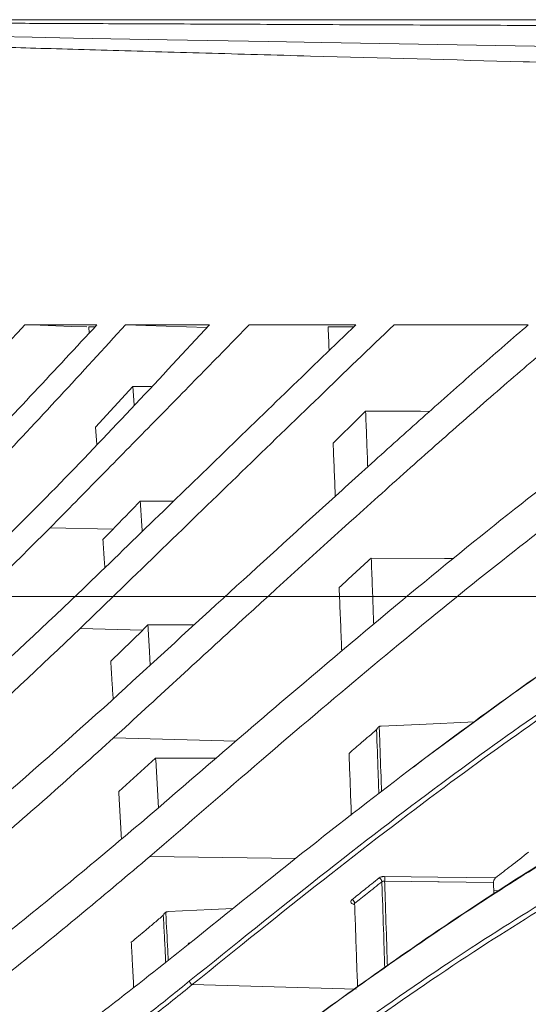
# Model space of a CAD drawing. Header units: millimetres. Extents: x 0 to 1118, y 0 to 864.
# Tile 35 of 256: x 222.52 to 230.12, y 127.02 to 141.75. Entities that reach past the tile are written whole.
import ezdxf

# ---------------------------------------------------------------- set-up
doc = ezdxf.new("R2010")
doc.units = ezdxf.units.MM
doc.styles.add('SLDTEXTSTYLE3', font='TXT', dxfattribs={"width": 0.605})
doc.dimstyles.new('SLDDIMSTYLE1', dxfattribs={"dimtxt": 3.175, "dimasz": 3.302, "dimexe": 0, "dimexo": 0.0625, "dimgap": 0.79375, "dimtad": 0, "dimtih": 1, "dimtoh": 1, "dimdec": 1, "dimlfac": 4, "dimrnd": 1e-09, "dimzin": 4, "dimdsep": 46, "dimtxsty": 'SLDTEXTSTYLE3', "dimsah": 1, "dimcen": 0.09, "dimadec": 0, "dimazin": 1, "dimtfac": 1, "dimtofl": 0, "dimtmove": 0, "dimatfit": 3, "dimfxl": 1, "dimfrac": 2, "dimtolj": 1, "dimtzin": 12, "dimarcsym": 0})

# ---------------------------------------------------------------- blocks, each defined once
blk = doc.blocks.new('_D_2')
at = {"color": 7, "linetype": 'Continuous', "lineweight": 0}
for p, q in [((261.226, 133.123), (154.079, 133.123)), ((155.679, 133.123), (155.679, 107.56)), ((155.679, 77.123), (155.679, 102.687)), ((261.226, 77.123), (154.079, 77.123))]:
    blk.add_line(p, q, dxfattribs=at)
for points in [[(155.679, 133.123), (155.171, 129.821), (156.187, 129.821)], [(155.679, 77.123), (156.187, 80.425), (155.171, 80.425)]]:
    blk.add_solid(points, dxfattribs=at)
at = {"color": 7, "linetype": 'Continuous', "lineweight": 0, "insert": (150.221, 106.78), "char_height": 3.175, "attachment_point": 1, "style": 'SLDTEXTSTYLE3'}
blk.add_mtext('224.0', dxfattribs=at)

msp = doc.modelspace()

# ---------------------------------------------------------------- linework, layer by layer
at = {"color": 7, "linetype": 'Continuous', "lineweight": 15}
for p, q in [((223.555, 137.061), (223.548, 137.154)), ((224.099, 137.186), (225.314, 137.144)), ((223.651, 135.654), (224.21, 136.261)), ((224.484, 136.263), (224.21, 136.261)), ((224.228, 135.991), (224.21, 136.261)), ((223.668, 135.397), (223.651, 135.654)), ((224.821, 134.551), (224.319, 134.549)), ((223.762, 133.977), (223.913, 134.132)), ((225.125, 132.698), (224.433, 132.698)), ((223.879, 132.158), (224.356, 132.621)), ((223.998, 130.205), (224.55, 130.707)), ((229.603, 128.847), (229.609, 128.68)), ((229.607, 128.725), (229.675, 128.722))]:
    msp.add_line(p, q, dxfattribs=at)
at = {"color": 9, "linetype": 'Continuous', "lineweight": 0}
for p, q in [((223.913, 134.132), (222.972, 134.152)), ((224.356, 132.621), (223.42, 132.643)), ((225.752, 130.961), (223.92, 131.008)), ((224.464, 129.236), (226.645, 129.207)), ((225.098, 127.319), (227.547, 127.25))]:
    msp.add_line(p, q, dxfattribs=at)
at = {"color": 9, "linetype": 'Continuous', "lineweight": 0, "flags": 128}
for points in [[(220.955, 141.523), (220.967, 141.521), (221.105, 141.517), (221.356, 141.511), (221.712, 141.504), (222.163, 141.495), (222.705, 141.485), (223.322, 141.474), (224.72, 141.448), (226.245, 141.421), (227.037, 141.407), (230.217, 141.353), (231.735, 141.328), (233.162, 141.303), (234.466, 141.279), (235.622, 141.256), (236.603, 141.231), (237.372, 141.206), (237.89, 141.178), (238.043, 141.162), (238.097, 141.145), (238.097, 141.145), (238.097, 141.145)], [(227.974, 128.936), (228.373, 128.932), (228.772, 128.927), (229.203, 128.922), (229.635, 128.917)], [(229.603, 128.847), (229.196, 128.852), (228.789, 128.856), (228.772, 128.857), (228.373, 128.861), (227.974, 128.866)]]:
    msp.add_lwpolyline(points, dxfattribs=at)
at = {"color": 7, "linetype": 'Continuous', "lineweight": 15, "flags": 128}
for points in [[(222.592, 137.186), (222.824, 137.178), (223.057, 137.17), (223.29, 137.162), (223.523, 137.154)], [(228.647, 135.891), (228.513, 135.892), (228.101, 135.893), (227.69, 135.894)], [(228.404, 130.572), (228.571, 130.701), (230.1, 131.821), (231.517, 132.775), (232.723, 133.493), (233.816, 134.028), (234.802, 134.367), (235.659, 134.483), (235.659, 134.483), (235.659, 134.483)], [(229.008, 133.691), (228.872, 133.692), (227.774, 133.698)], [(229.323, 131.25), (228.489, 131.211), (227.924, 131.185)], [(225.454, 130.705), (225.357, 130.706), (224.953, 130.707), (224.55, 130.707)], [(225.71, 128.458), (225.382, 128.442), (224.739, 128.411)]]:
    msp.add_lwpolyline(points, dxfattribs=at)
at = {"color": 9, "linetype": 'Continuous', "lineweight": 0}
for centre, radius, start, end in [((227.871, 128.856), 0.0623, 1.9365, 69.8524), ((227.214, 128.901), 0.762, 357.35, 2.65), ((227.463, 128.53), 0.0631, 2.6137, 69.1135), ((225.125, 127.38), 0.0669, 185.1014, 245.9669)]:
    msp.add_arc(centre, radius, start, end, dxfattribs=at)
at = {"color": 7, "linetype": 'Continuous', "lineweight": 15}
msp.add_arc((225.06, 127.92), 0.027, 72.5469, 186.0994, dxfattribs=at)
at = {"color": 9, "linetype": 'Continuous', "lineweight": 0}
for points, knots in [([(238.555, 141.602), (238.555, 141.602), (238.555, 141.604), (238.507, 141.609), (238.209, 141.616), (237.571, 141.623), (236.701, 141.63), (235.639, 141.637), (234.411, 141.643), (233.047, 141.65), (231.57, 141.656), (230.011, 141.663), (228.403, 141.669), (226.791, 141.676), (225.233, 141.683), (223.807, 141.689), (222.808, 141.693), (222.172, 141.696), (221.787, 141.698), (221.511, 141.699), (221.343, 141.7), (221.331, 141.7), (221.326, 141.701)], [0, 0, 0, 0, 0, 0.031176, 0.093665, 0.156439, 0.219011, 0.281721, 0.344351, 0.407052, 0.469738, 0.532452, 0.595191, 0.657979, 0.720829, 0.783756, 0.84677, 0.878291, 0.909833, 0.941445, 0.973008, 1, 1, 1, 1]), ([(237.951, 140.792), (237.938, 140.801), (237.913, 140.819), (237.7, 140.851), (237.254, 140.888), (236.472, 140.927), (235.484, 140.965), (234.321, 141.003), (233.011, 141.04), (231.58, 141.079), (229.546, 141.133), (227.654, 141.183), (225.806, 141.234), (224.517, 141.271), (223.344, 141.305), (222.52, 141.329), (221.978, 141.345), (221.523, 141.358), (221.165, 141.37), (220.916, 141.379), (220.781, 141.385), (220.783, 141.388), (220.784, 141.389)], [0, 0, 0, 0, 0.0331121, 0.0662858, 0.128718, 0.1913757, 0.2539137, 0.316565, 0.3791633, 0.4418291, 0.5045295, 0.6301011, 0.6615465, 0.7245212, 0.788434, 0.8205319, 0.8526653, 0.8843211, 0.9160111, 0.9477722, 0.9794967, 1, 1, 1, 1]), ([(225.058, 127.374), (225.716, 127.904), (227.035, 128.968), (228.798, 130.321), (230.398, 131.473), (231.74, 132.345), (232.89, 132.993), (233.87, 133.441), (234.759, 133.732), (235.263, 133.769), (235.515, 133.787)], [0, 0, 0, 0, 0.14317, 0.287285, 0.419958, 0.553535, 0.663852, 0.774163, 0.887084, 1, 1, 1, 1]), ([(235.561, 133.73), (235.561, 133.73), (235.325, 133.73), (234.818, 133.668), (233.946, 133.396), (232.959, 132.947), (231.796, 132.294), (230.443, 131.416), (228.848, 130.271), (227.074, 128.908), (225.772, 127.865), (225.098, 127.319), (225.098, 127.319)], [0, 0, 0, 0, 0.000001, 0.110264, 0.220532, 0.333469, 0.446413, 0.579077, 0.712668, 0.855848, 0.999999, 1, 1, 1, 1]), ([(227.888, 130.173), (227.885, 130.254), (227.875, 130.545), (227.864, 130.864), (227.855, 131.101), (227.854, 131.132)], [0, 0, 0, 0, 0.249947, 0.901291, 1, 1, 1, 1]), ([(227.894, 131.178), (227.895, 131.137), (227.904, 130.889), (227.916, 130.565), (227.926, 130.279), (227.928, 130.204)], [0, 0, 0, 0, 0.12891, 0.770511, 1, 1, 1, 1]), ([(227.485, 128.589), (227.516, 128.614), (227.579, 128.664), (227.678, 128.743), (227.783, 128.827), (227.856, 128.885), (227.893, 128.914)], [0, 0, 0, 0, 0.228356, 0.456715, 0.728354, 1, 1, 1, 1]), ([(227.933, 128.858), (227.897, 128.829), (227.823, 128.77), (227.719, 128.687), (227.619, 128.608), (227.557, 128.558), (227.526, 128.533)], [0, 0, 0, 0, 0.271639, 0.543283, 0.77164, 1, 1, 1, 1]), ([(227.974, 128.936), (227.969, 128.936), (227.959, 128.936), (227.944, 128.934), (227.929, 128.931), (227.915, 128.927), (227.902, 128.921), (227.896, 128.917), (227.893, 128.914)], [0, 0, 0, 0, 0.154276, 0.312255, 0.481691, 0.656048, 0.825566, 1, 1, 1, 1]), ([(227.933, 128.858), (227.935, 128.859), (227.938, 128.861), (227.944, 128.863), (227.952, 128.865), (227.959, 128.866), (227.967, 128.866), (227.972, 128.866), (227.974, 128.866)], [0, 0, 0, 0, 0.16955, 0.34394, 0.513537, 0.68796, 0.842159, 1, 1, 1, 1]), ([(227.976, 127.573), (227.972, 127.707), (227.96, 128.077), (227.945, 128.504), (227.936, 128.797), (227.933, 128.858)], [0, 0, 0, 0, 0.308269, 0.856307, 1, 1, 1, 1]), ([(227.974, 128.866), (227.976, 128.807), (227.986, 128.516), (228, 128.095), (228.012, 127.73), (228.016, 127.602)], [0, 0, 0, 0, 0.141157, 0.69853, 1, 1, 1, 1]), ([(227.526, 128.513), (227.519, 128.515), (227.501, 128.52), (227.481, 128.534), (227.469, 128.551), (227.469, 128.569), (227.477, 128.582), (227.484, 128.588), (227.485, 128.589)], [0, 0, 0, 0, 0.152685, 0.353567, 0.554105, 0.754528, 0.955131, 1, 1, 1, 1]), ([(224.701, 128.401), (224.703, 128.372), (224.714, 128.162), (224.726, 127.923), (224.737, 127.71), (224.738, 127.682)], [0, 0, 0, 0, 0.121273, 0.883472, 1, 1, 1, 1]), ([(224.7, 127.652), (224.699, 127.685), (224.692, 127.821), (224.68, 128.056), (224.669, 128.256), (224.664, 128.356)], [0, 0, 0, 0, 0.142093, 0.571027, 1, 1, 1, 1]), ([(223.541, 126.19), (223.656, 126.277), (223.871, 126.44), (224.183, 126.68), (224.478, 126.91), (224.77, 127.141), (224.962, 127.297), (225.058, 127.374)], [0, 0, 0, 0, 0.22203, 0.416499, 0.610977, 0.805484, 1, 1, 1, 1]), ([(225.098, 127.319), (225.098, 127.319), (224.906, 127.164), (224.518, 126.854), (224.054, 126.494), (223.784, 126.289), (223.715, 126.236)], [0, 0, 0, 0, 0.000006, 0.42598, 0.852036, 1, 1, 1, 1])]:
    msp.add_open_spline(points, degree=3, knots=knots, dxfattribs=at)
at = {"color": 7, "linetype": 'Continuous', "lineweight": 15}
for points, knots in [([(221.539, 141.748), (221.545, 141.748), (221.558, 141.748), (221.726, 141.748), (222.005, 141.748), (222.39, 141.748), (223.029, 141.748), (224.034, 141.748), (225.467, 141.748), (227.032, 141.748), (228.654, 141.748), (230.272, 141.748), (231.841, 141.748), (233.329, 141.748), (234.704, 141.748), (235.942, 141.748), (237.016, 141.748), (237.897, 141.748), (238.544, 141.748), (238.863, 141.748), (238.897, 141.748), (238.908, 141.748)], [0, 0, 0, 0, 0.026766, 0.05819, 0.089598, 0.121009, 0.152381, 0.215142, 0.277886, 0.34062, 0.403352, 0.466084, 0.528835, 0.591584, 0.654364, 0.71714, 0.779964, 0.842782, 0.905708, 0.968617, 1, 1, 1, 1]), ([(222.592, 137.186), (222.042, 136.584), (220.944, 135.381), (219.236, 133.62), (217.487, 131.888), (216.283, 130.764), (215.681, 130.201)], [0, 0, 0, 0, 0.250221, 0.500443, 0.750158, 1, 1, 1, 1]), ([(215.687, 129.44), (216.393, 130.058), (217.806, 131.295), (219.835, 133.213), (221.8, 135.172), (223.048, 136.514), (223.672, 137.186)], [0, 0, 0, 0, 0.250355, 0.500713, 0.750249, 1, 1, 1, 1]), ([(224.099, 137.186), (223.445, 136.471), (222.136, 135.042), (220.069, 132.967), (217.932, 130.943), (216.437, 129.647), (215.69, 128.999)], [0, 0, 0, 0, 0.250459, 0.5009205, 0.7503176, 1, 1, 1, 1]), ([(215.695, 128.16), (216.573, 128.869), (218.329, 130.286), (220.796, 132.517), (223.153, 134.81), (224.62, 136.393), (225.353, 137.186)], [0, 0, 0, 0, 0.2507503, 0.5015006, 0.7505543, 1, 1, 1, 1]), ([(223.672, 137.186), (223.581, 137.186), (223.399, 137.186), (223.128, 137.186), (222.858, 137.186), (222.68, 137.186), (222.592, 137.186)], [0, 0, 0, 0, 0.250014, 0.500028, 0.750012, 1, 1, 1, 1]), ([(225.949, 137.186), (225.709, 136.94), (225.227, 136.447), (224.487, 135.693), (223.737, 134.929), (223.228, 134.411), (222.972, 134.152)], [0, 0, 0, 0, 0.250849, 0.501696, 0.750766, 1, 1, 1, 1]), ([(227.544, 137.186), (227.213, 136.867), (226.552, 136.229), (225.523, 135.232), (224.472, 134.213), (223.75, 133.514), (223.388, 133.164)], [0, 0, 0, 0, 0.251883, 0.503764, 0.751706, 1, 1, 1, 1]), ([(228.117, 137.186), (227.747, 136.831), (227.008, 136.121), (225.847, 134.997), (224.656, 133.841), (223.832, 133.043), (223.42, 132.643)], [0, 0, 0, 0, 0.25182, 0.503635, 0.751579, 1, 1, 1, 1]), ([(223.548, 137.154), (223.571, 137.154), (223.603, 137.154), (223.634, 137.154), (223.642, 137.154)], [0, 0, 0, 0, 0.74949, 1, 1, 1, 1]), ([(230.123, 137.186), (229.888, 136.983), (229.42, 136.576), (228.684, 135.926), (227.926, 135.247), (226.898, 134.319), (225.573, 133.11), (224.451, 132.081), (223.889, 131.565)], [0, 0, 0, 0, 0.12674, 0.253642, 0.38038, 0.507266, 0.753153, 1, 1, 1, 1]), ([(230.824, 137.186), (230.57, 136.972), (230.061, 136.543), (229.256, 135.843), (228.42, 135.104), (227.283, 134.085), (225.809, 132.744), (224.551, 131.587), (223.92, 131.008)], [0, 0, 0, 0, 0.126917, 0.254057, 0.380972, 0.508086, 0.753412, 1, 1, 1, 1]), ([(225.353, 137.186), (225.249, 137.186), (225.039, 137.186), (224.725, 137.186), (224.411, 137.186), (224.203, 137.186), (224.099, 137.186)], [0, 0, 0, 0, 0.250004, 0.500008, 0.750004, 1, 1, 1, 1]), ([(233.887, 137.186), (233.513, 136.969), (232.761, 136.532), (231.43, 135.596), (229.936, 134.456), (228.254, 133.089), (226.431, 131.552), (225.101, 130.403), (224.433, 129.827)], [0, 0, 0, 0, 0.157327, 0.315811, 0.483982, 0.653345, 0.826142, 1, 1, 1, 1]), ([(236.012, 137.186), (235.814, 137.171), (235.419, 137.142), (234.709, 136.909), (233.911, 136.541), (232.968, 136.001), (231.872, 135.276), (230.603, 134.347), (229.217, 133.259), (227.724, 132.03), (226.148, 130.693), (225.026, 129.722), (224.464, 129.236)], [0, 0, 0, 0, 0.088826, 0.177654, 0.268297, 0.358943, 0.464558, 0.570182, 0.678233, 0.786293, 0.892912, 1, 1, 1, 1]), ([(227.544, 137.186), (227.412, 137.186), (227.149, 137.186), (226.751, 137.186), (226.351, 137.186), (226.083, 137.186), (225.949, 137.186)], [0, 0, 0, 0, 0.250005, 0.500011, 0.750005, 1, 1, 1, 1]), ([(227.129, 137.155), (227.168, 137.155), (227.272, 137.155), (227.4, 137.155), (227.489, 137.155), (227.512, 137.155)], [0, 0, 0, 0, 0.3020566, 0.8199832, 1, 1, 1, 1]), ([(227.144, 136.8), (227.143, 136.831), (227.138, 136.95), (227.133, 137.068), (227.129, 137.155)], [0, 0, 0, 0, 0.2571762, 1, 1, 1, 1]), ([(230.123, 137.186), (229.96, 137.186), (229.635, 137.186), (229.136, 137.186), (228.631, 137.186), (228.288, 137.186), (228.117, 137.186)], [0, 0, 0, 0, 0.250024, 0.500049, 0.75002, 1, 1, 1, 1]), ([(227.203, 135.418), (227.285, 135.497), (227.448, 135.657), (227.609, 135.815), (227.69, 135.894)], [0, 0, 0, 0, 0.499976, 1, 1, 1, 1]), ([(227.722, 135.062), (227.721, 135.08), (227.715, 135.229), (227.705, 135.507), (227.695, 135.765), (227.69, 135.894)], [0, 0, 0, 0, 0.061345, 0.530637, 1, 1, 1, 1]), ([(227.237, 134.624), (227.236, 134.634), (227.231, 134.773), (227.219, 135.038), (227.209, 135.291), (227.203, 135.418)], [0, 0, 0, 0, 0.035129, 0.517527, 1, 1, 1, 1]), ([(223.913, 134.132), (223.947, 134.167), (224.015, 134.237), (224.117, 134.341), (224.218, 134.445), (224.286, 134.515), (224.319, 134.549)], [0, 0, 0, 0, 0.249993, 0.499989, 0.749993, 1, 1, 1, 1]), ([(224.348, 134.093), (224.345, 134.14), (224.335, 134.294), (224.326, 134.445), (224.319, 134.549)], [0, 0, 0, 0, 0.308881, 1, 1, 1, 1]), ([(235.613, 134.441), (235.346, 134.42), (234.813, 134.377), (233.84, 134.04), (232.737, 133.507), (231.481, 132.761), (230.085, 131.821), (228.538, 130.686), (226.865, 129.391), (225.645, 128.409), (225.034, 127.917)], [0, 0, 0, 0, 0.119572, 0.239151, 0.362177, 0.485213, 0.611968, 0.739525, 0.8694, 1, 1, 1, 1]), ([(222.972, 134.152), (222.405, 133.586), (221.269, 132.455), (219.481, 130.813), (217.634, 129.213), (216.344, 128.19), (215.699, 127.678)], [0, 0, 0, 0, 0.250477, 0.500958, 0.750333, 1, 1, 1, 1]), ([(223.79, 133.553), (223.787, 133.592), (223.778, 133.735), (223.769, 133.876), (223.762, 133.977)], [0, 0, 0, 0, 0.274117, 1, 1, 1, 1]), ([(227.294, 133.256), (227.374, 133.33), (227.535, 133.479), (227.694, 133.625), (227.774, 133.698)], [0, 0, 0, 0, 0.499975, 1, 1, 1, 1]), ([(227.811, 132.707), (227.809, 132.76), (227.802, 132.954), (227.79, 133.285), (227.779, 133.561), (227.774, 133.698)], [0, 0, 0, 0, 0.158535, 0.579235, 1, 1, 1, 1]), ([(227.333, 132.304), (227.331, 132.349), (227.324, 132.533), (227.311, 132.851), (227.299, 133.121), (227.294, 133.256)], [0, 0, 0, 0, 0.1397592, 0.5698464, 1, 1, 1, 1]), ([(215.705, 126.767), (216.395, 127.271), (217.776, 128.277), (219.732, 129.859), (221.613, 131.484), (222.796, 132.604), (223.388, 133.164)], [0, 0, 0, 0, 0.250638, 0.501273, 0.750478, 1, 1, 1, 1]), ([(224.356, 132.621), (224.362, 132.628), (224.375, 132.64), (224.394, 132.66), (224.414, 132.679), (224.427, 132.691), (224.433, 132.698)], [0, 0, 0, 0, 0.25, 0.5, 0.75, 1, 1, 1, 1]), ([(224.469, 132.097), (224.464, 132.185), (224.452, 132.387), (224.44, 132.585), (224.433, 132.698)], [0, 0, 0, 0, 0.433041, 1, 1, 1, 1]), ([(223.42, 132.643), (222.825, 132.079), (221.635, 130.95), (219.746, 129.322), (217.784, 127.743), (216.4, 126.745), (215.708, 126.246)], [0, 0, 0, 0, 0.250707, 0.501421, 0.750493, 1, 1, 1, 1]), ([(223.914, 131.589), (223.909, 131.669), (223.897, 131.86), (223.886, 132.048), (223.879, 132.158)], [0, 0, 0, 0, 0.417631, 1, 1, 1, 1]), ([(215.715, 125.267), (216.46, 125.756), (217.95, 126.736), (220.037, 128.292), (222.028, 129.898), (223.268, 131.009), (223.889, 131.565)], [0, 0, 0, 0, 0.250948, 0.501886, 0.75073, 1, 1, 1, 1]), ([(227.854, 131.132), (227.817, 131.1), (227.743, 131.037), (227.637, 130.945), (227.537, 130.859), (227.473, 130.805), (227.442, 130.777)], [0, 0, 0, 0, 0.272055, 0.544117, 0.772057, 1, 1, 1, 1]), ([(227.894, 131.178), (227.887, 131.174), (227.872, 131.165), (227.861, 131.147), (227.856, 131.136), (227.854, 131.133), (227.854, 131.132)], [0, 0, 0, 0, 0.397073, 0.84178, 0.988574, 1, 1, 1, 1]), ([(227.924, 131.185), (227.919, 131.185), (227.911, 131.184), (227.901, 131.181), (227.895, 131.179), (227.894, 131.178)], [0, 0, 0, 0, 0.404658, 0.823826, 1, 1, 1, 1]), ([(223.92, 131.008), (223.295, 130.446), (222.045, 129.324), (220.044, 127.714), (217.953, 126.162), (216.464, 125.194), (215.719, 124.709)], [0, 0, 0, 0, 0.251016, 0.502043, 0.750709, 1, 1, 1, 1]), ([(235.074, 130.986), (234.776, 130.965), (234.177, 130.922), (233.116, 130.58), (231.935, 130.05), (230.719, 129.374), (229.496, 128.611), (228.289, 127.798), (227.011, 126.891), (226.097, 126.213), (225.64, 125.874)], [0, 0, 0, 0, 0.1376894, 0.2763789, 0.4140537, 0.5526178, 0.6636792, 0.7747446, 0.8873706, 1, 1, 1, 1]), ([(225.679, 125.905), (225.679, 125.905), (226.137, 126.247), (227.03, 126.907), (228.308, 127.817), (229.522, 128.636), (230.754, 129.408), (231.976, 130.087), (233.157, 130.622), (234.214, 130.954), (234.832, 131.03), (235.12, 131.03), (235.12, 131.03)], [0, 0, 0, 0, 0.000001, 0.111086, 0.222167, 0.334764, 0.447357, 0.585045, 0.7236, 0.861309, 0.999999, 1, 1, 1, 1]), ([(227.442, 130.777), (227.446, 130.682), (227.454, 130.451), (227.466, 130.144), (227.474, 129.93), (227.477, 129.855)], [0, 0, 0, 0, 0.312156, 0.758901, 1, 1, 1, 1]), ([(224.592, 129.964), (224.592, 129.97), (224.584, 130.099), (224.57, 130.347), (224.557, 130.587), (224.55, 130.707)], [0, 0, 0, 0, 0.024084, 0.512006, 1, 1, 1, 1]), ([(225.662, 125.307), (226.293, 125.775), (227.558, 126.712), (229.248, 127.872), (230.781, 128.827), (231.979, 129.467), (232.93, 129.884), (233.672, 130.139), (234.363, 130.302), (234.774, 130.323), (234.979, 130.333)], [0, 0, 0, 0, 0.159169, 0.31939, 0.467986, 0.617595, 0.712568, 0.807538, 0.90377, 1, 1, 1, 1]), ([(224.039, 129.502), (224.032, 129.619), (224.018, 129.856), (224.005, 130.088), (223.998, 130.205)], [0, 0, 0, 0, 0.497693, 1, 1, 1, 1]), ([(235.025, 130.276), (235.025, 130.276), (234.828, 130.276), (234.414, 130.241), (233.731, 130.086), (232.984, 129.83), (232.03, 129.413), (230.827, 128.77), (229.298, 127.821), (227.598, 126.652), (226.349, 125.737), (225.702, 125.252), (225.702, 125.252)], [0, 0, 0, 0, 0.000001, 0.094948, 0.189896, 0.286126, 0.382358, 0.530941, 0.680563, 0.839741, 0.999999, 1, 1, 1, 1]), ([(215.725, 123.666), (216.132, 123.9), (216.945, 124.369), (218.511, 125.344), (220.375, 126.606), (222.483, 128.184), (223.783, 129.279), (224.433, 129.827)], [0, 0, 0, 0, 0.125629, 0.251377, 0.502704, 0.751076, 1, 1, 1, 1]), ([(229.635, 128.917), (229.712, 128.977), (229.876, 129.106), (230.038, 129.231), (230.125, 129.298)], [0, 0, 0, 0, 0.4662434, 1, 1, 1, 1]), ([(224.464, 129.236), (223.807, 128.682), (222.493, 127.572), (220.371, 125.99), (218.14, 124.473), (216.534, 123.542), (215.729, 123.075)], [0, 0, 0, 0, 0.2513447, 0.5027045, 0.7509167, 1, 1, 1, 1]), ([(229.635, 128.917), (229.63, 128.913), (229.622, 128.905), (229.613, 128.888), (229.606, 128.872), (229.603, 128.857), (229.603, 128.85), (229.603, 128.847)], [0, 0, 0, 0, 0.287995, 0.513309, 0.701652, 0.890949, 1, 1, 1, 1]), ([(224.701, 128.401), (224.695, 128.396), (224.681, 128.386), (224.67, 128.369), (224.665, 128.358), (224.664, 128.356), (224.664, 128.356)], [0, 0, 0, 0, 0.380305, 0.877978, 0.988174, 1, 1, 1, 1]), ([(224.739, 128.411), (224.731, 128.41), (224.717, 128.408), (224.705, 128.403), (224.701, 128.401)], [0, 0, 0, 0, 0.622944, 1, 1, 1, 1]), ([(227.515, 128.528), (227.515, 128.528), (227.515, 128.528), (227.518, 128.523), (227.518, 128.52), (227.518, 128.519)], [0, 0, 0, 0, 0.320155, 0.945634, 1, 1, 1, 1]), ([(227.519, 128.519), (227.518, 128.521), (227.518, 128.525), (227.521, 128.529), (227.525, 128.532), (227.526, 128.533)], [0, 0, 0, 0, 0.2886185, 0.8697765, 1, 1, 1, 1]), ([(227.526, 128.533), (227.53, 128.397), (227.541, 128.11), (227.555, 127.694), (227.565, 127.412), (227.57, 127.285)], [0, 0, 0, 0, 0.32849, 0.697277, 1, 1, 1, 1]), ([(224.664, 128.356), (224.621, 128.319), (224.534, 128.246), (224.411, 128.142), (224.295, 128.044), (224.222, 127.984), (224.185, 127.953)], [0, 0, 0, 0, 0.272172, 0.544346, 0.772173, 1, 1, 1, 1]), ([(224.185, 127.953), (224.189, 127.876), (224.2, 127.682), (224.212, 127.457), (224.22, 127.309), (224.221, 127.279)], [0, 0, 0, 0, 0.34703, 0.866749, 1, 1, 1, 1]), ([(225.034, 127.917), (224.645, 127.608), (223.868, 126.99), (222.694, 126.124), (221.535, 125.311), (220.763, 124.808), (220.377, 124.557)], [0, 0, 0, 0, 0.266406, 0.532804, 0.766311, 1, 1, 1, 1]), ([(234.511, 127.532), (234.255, 127.519), (233.743, 127.492), (232.872, 127.277), (231.929, 126.943), (230.921, 126.488), (229.855, 125.929), (228.73, 125.273), (227.541, 124.526), (226.69, 123.956), (226.265, 123.67)], [0, 0, 0, 0, 0.1266283, 0.2538223, 0.3804425, 0.5075781, 0.629876, 0.7521776, 0.8760871, 1, 1, 1, 1]), ([(226.305, 123.705), (226.305, 123.705), (226.731, 123.994), (227.563, 124.548), (228.753, 125.299), (229.883, 125.959), (230.958, 126.525), (231.971, 126.983), (232.915, 127.32), (233.783, 127.528), (234.307, 127.576), (234.557, 127.576), (234.557, 127.576)], [0, 0, 0, 0, 0.000001, 0.122322, 0.24464, 0.368523, 0.492402, 0.61903, 0.746162, 0.872802, 0.999999, 1, 1, 1, 1])]:
    msp.add_open_spline(points, degree=3, knots=knots, dxfattribs=at)

# ---------------------------------------------------------------- dimensions: what is measured, and where the dimension line sits
at = {"color": 7, "linetype": 'Continuous', "lineweight": 0}
dim = msp.add_linear_dim(base=(155.679, 133.123), p1=(262.826, 77.123), p2=(262.826, 133.123), angle=90, dimstyle='SLDDIMSTYLE1', dxfattribs=at)
dim.commit()
dim.dimension.update_dxf_attribs({"geometry": '_D_2', "text_midpoint": (155.679, 105.123), "dimtype": 160})

doc.saveas('drawing.dxf')
